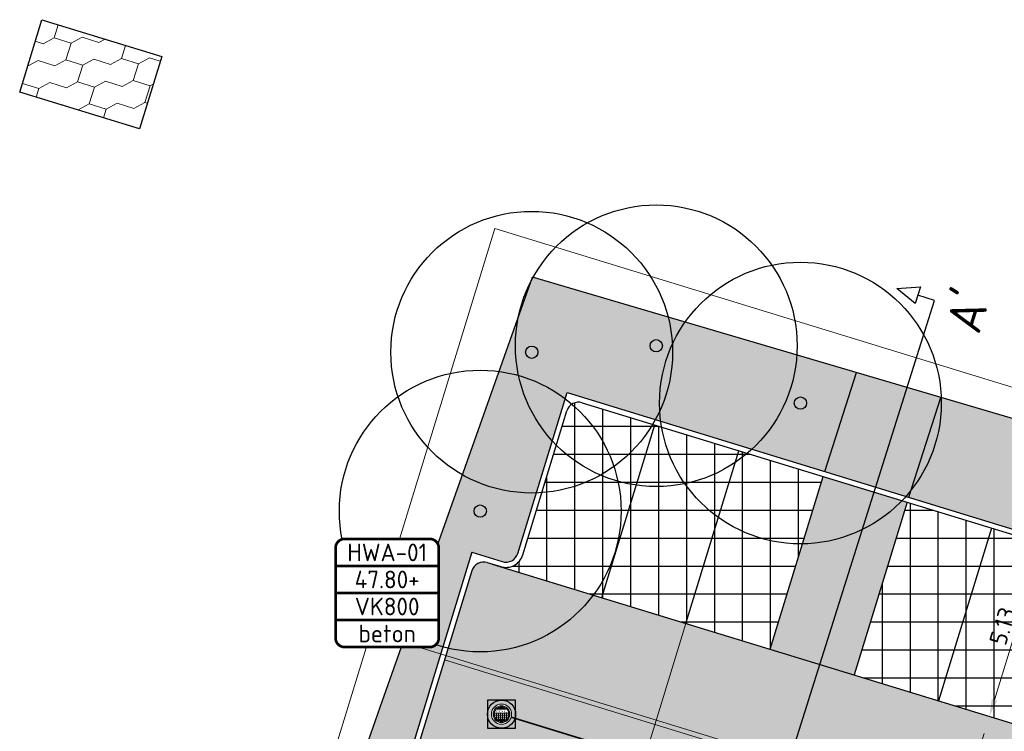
# Model space of a CAD drawing. Header units: metres. Extents: x 186340 to 190086, y 444329 to 445139.
# Tile 6 of 62: x 186415 to 186443, y 444500 to 444520. Entities that reach past the tile are written whole.
import ezdxf
from ezdxf.enums import TextEntityAlignment as Align
from ezdxf.lldxf.tags import DXFTag

# ---------------------------------------------------------------- set-up
doc = ezdxf.new("R2010")
doc.units = ezdxf.units.M
doc.set_wipeout_variables(frame=1)
doc.linetypes.add('AM-AS', pattern=[16, 10, -2, 2, -2])
doc.layers.get('0').update_dxf_attribs({"lineweight": 25})
doc.layers.get('Defpoints').update_dxf_attribs({"color": 5, "lineweight": 25})
doc.layers.add('B-WE-GR-BOOM-S', color=253, linetype='Continuous', lineweight=25, transparency=0.25)
doc.layers.add('N-WE-AM-AS_WEG-G', color=10, linetype='AM-AS', lineweight=5, plot=False)
for name, color, linetype, lineweight in [('N-WE-AM-CONSTRUCTIELIJN-G', 30, 'Continuous', 25), ('N-WE-RI-HWA-G', 150, 'PR_HWA_LINE', 35), ('N-WE-RI-HWA_PUTNUMMER-S', 150, 'Continuous', 25), ('N-WE-RI-HWA_RIOOLPUT-S', 150, 'Continuous', 25), ('N-WE-RI-HWA_RIOOLPUT_INSPECTIEPUT_BETON-S', 150, 'Continuous', 25), ('N-WE-RI-PUTDEKSEL-S', 251, 'Continuous', 5), ('N-WE-VH-SPECIAAL-A-200', 152, 'Continuous', 18), ('X-XX-AL-MAATVOERING-M', 7, 'Continuous', 18)]:
    doc.layers.add(name, color=color, linetype=linetype, lineweight=lineweight)
doc.layers.add('N-WE-AM-PROFIEL-SD', color=7, linetype='Continuous')
for name, color, linetype, lineweight, true_color in [('N-WE-GR-GROEN-V', 7, 'Continuous', 25, 0xd2e4d4), ('N-WE-VH-VERHARDING_GROENPARKEREN-V', 7, 'Continuous', 25, 0x666666), ('N-WE-VH-VERHARDING_RIJBAAN-V', 7, 'Continuous', 25, 0xcccccc)]:
    doc.layers.add(name, color=color, linetype=linetype, lineweight=lineweight, true_color=true_color)
doc.layers.add('X-XX-AL-HULPLIJN-G', color=7, linetype='Continuous', lineweight=18, true_color=0xff7f9f, plot=False)
doc.styles.add('NLCS-ISO', font='NLCS-ISO.ttf')
doc.styles.add('NLCS-ISO-M200-T25', font='NLCS-ISO.ttf', dxfattribs={"height": 0.5})
doc.styles.get("Standard").update_dxf_attribs({"font": 'NLCS-ISO.ttf'})
tags = doc.linetypes.add('PR_HWA_LINE', pattern='A,2,-2,2,-2,2,-2,2,-2,2,-2,["HWA",NLCS-ISO,S=2,R=0,X=-1,Y=-1],-6', length=26).pattern_tags.tags
tags[22] = DXFTag(74, 10)
doc.dimstyles.new('NLCS-M200-T25-PIJL_L2_H1', dxfattribs={"dimscale": 0.2, "dimtxt": 2.5, "dimasz": 2.5, "dimexe": 2, "dimexo": 2, "dimgap": 0.7, "dimtad": 1, "dimzin": 0, "dimdsep": 46, "dimtxsty": 'NLCS-ISO-M200-T25', "dimcen": 0, "dimdle": 2, "dimclrd": 256, "dimclre": 256, "dimclrt": 256, "dimadec": 1, "dimazin": 0, "dimtfac": 1, "dimtdec": 3, "dimtofl": 0, "dimtmove": 0, "dimatfit": 3, "dimfxl": 2, "dimfxlon": 1, "dimtfillclr": 256, "dimtolj": 1, "dimtzin": 0, "dimlwd": -1, "dimlwe": -1, "dimarcsym": 0})
pattern_1 = [(90, (0, 0), (-0.7937500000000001, 0), []), (180, (0, 0), (-5.551115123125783e-17, -0.79375), [])]

# ---------------------------------------------------------------- blocks, each defined once
blk = doc.blocks.new('*U4')
for centre, radius in [((-6.394884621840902e-15, -6.394884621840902e-15), 4), ((-2.007653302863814e-15, -2.007653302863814e-15), 0.175000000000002)]:
    blk.add_circle(centre, radius)
blk = doc.blocks.new('*D5')
at = {"layer": 'Defpoints', "color": 0, "transparency": 16777216}
for p in [(186442.2702894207, 444505.8355108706), (186440.7670953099, 444500.931653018), (186442.2114163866, 444500.4889209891)]:
    blk.add_point(p, dxfattribs=at)
at = {"layer": 'X-XX-AL-MAATVOERING-M', "transparency": 16777216}
for p, q in [((186443.3321744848, 444505.5100080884), (186444.09704651, 444505.275549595)), ((186443.5680739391, 444504.914733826), (186442.3579529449, 444500.9669660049)), ((186441.828980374, 444500.6061502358), (186442.5938523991, 444500.3716917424))]:
    blk.add_line(p, q, dxfattribs=at)
for points in [[(186443.4883997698, 444504.9391565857), (186443.6477481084, 444504.8903110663), (186443.7146104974, 444505.3927788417)], [(186442.2782787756, 444500.9913887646), (186442.4376271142, 444500.9425432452), (186442.2114163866, 444500.4889209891)]]:
    blk.add_solid(points, dxfattribs=at)
at = {"layer": 'X-XX-AL-MAATVOERING-M', "transparency": 16777216, "insert": (186442.5901383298, 444503.0551484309), "char_height": 0.5, "attachment_point": 5, "rotation": 72.95797107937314, "style": 'NLCS-ISO-M200-T25'}
blk.add_mtext('\\A1;5.13', dxfattribs=at)
blk = doc.blocks.new('*D6')
at = {"layer": 'Defpoints', "color": 0, "transparency": 16777216}
for p in [(186442.5938523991, 444500.3716917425), (186440.4533291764, 444494.7546378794), (186440.8355928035, 444494.6374269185)]:
    blk.add_point(p, dxfattribs=at)
at = {"layer": 'X-XX-AL-MAATVOERING-M', "transparency": 16777216}
for p, q in [((186442.2115887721, 444500.4889027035), (186441.8291624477, 444500.6061635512)), ((186442.0650127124, 444500.010869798), (186440.5999052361, 444495.2326707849)), ((186440.4533291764, 444494.7546378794), (186440.0709028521, 444494.8718987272))]:
    blk.add_line(p, q, dxfattribs=at)
for points in [[(186441.9853405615, 444500.0352991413), (186442.1446848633, 444499.9864404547), (186442.2115887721, 444500.4889027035)], [(186440.5202330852, 444495.2571001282), (186440.679577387, 444495.2082414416), (186440.4533291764, 444494.7546378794)]]:
    blk.add_solid(points, dxfattribs=at)
at = {"layer": 'X-XX-AL-MAATVOERING-M', "transparency": 16777216, "insert": (186440.959593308, 444497.736099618), "char_height": 0.5, "attachment_point": 5, "rotation": 72.95323661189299, "style": 'NLCS-ISO-M200-T25'}
blk.add_mtext('\\A1;6.00', dxfattribs=at)
blk = doc.blocks.new('*U123')
for p, q in [((12.30036525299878, 42.80926040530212), (12.97159555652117, 42.86000367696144)), ((12.82142393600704, 42.38308808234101), (12.30036525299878, 42.80926040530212)), ((12.97159555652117, 42.86000367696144), (12.82142393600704, 42.38308808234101)), ((13.37342534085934, 42.47137425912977), (12.89650974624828, 42.62154587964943)), ((-1.073060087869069, 0.3378861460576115), (-0.4018297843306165, 0.3886294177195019)), ((-0.5520014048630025, -0.0882861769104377), (-1.073060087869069, 0.3378861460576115)), ((-0.4018297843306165, 0.3886294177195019), (-0.5520014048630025, -0.0882861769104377)), ((2.91038304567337e-11, -1.164153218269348e-10), (-0.4769155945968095, 0.1501716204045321))]:
    blk.add_line(p, q)
blk.add_lwpolyline([(2.91038304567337e-11, -1.164153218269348e-10), (13.37342534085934, 42.47137425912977)])
at = {"style": 'NLCS-ISO'}
for tag, p in [('PROFIELNR2', (13.85034093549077, 42.32120263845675)), ('PROFIELNR', (0.4769155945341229, -0.1501716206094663))]:
    blk.add_attdef(tag, text='', height=1, rotation=72.52177986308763, dxfattribs=at).set_placement(p, align=Align.TOP_CENTER)
blk = doc.blocks.new('SRI-PUT_INSPECTIE_ROND_SO')
blk.add_wipeout([(-0.0056566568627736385, 0.35841247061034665), (0.05400819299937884, 0.354311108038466), (0.10984561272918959, 0.34110454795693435), (0.158637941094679, 0.32128292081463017), (0.19106395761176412, 0.30309084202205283), (0.22831245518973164, 0.27608231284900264), (0.26693847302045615, 0.23889434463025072), (0.290831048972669, 0.20912055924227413), (0.3114358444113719, 0.17695095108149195), (0.3397660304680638, 0.11336169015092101), (0.35266704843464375, 0.06256534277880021), (0.35812354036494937, 0.006165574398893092), (0.356093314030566, -0.038649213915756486), (0.3437270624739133, -0.10080696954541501), (0.32592415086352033, -0.14866078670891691), (0.30817493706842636, -0.1826735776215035), (0.2884084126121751, -0.21255060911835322), (0.2557113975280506, -0.2509856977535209), (0.2203845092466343, -0.28255760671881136), (0.17334840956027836, -0.31367498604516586), (0.13614905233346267, -0.33155838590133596), (0.11222553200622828, -0.340425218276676), (0.07841211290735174, -0.34979746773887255), (0.035629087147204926, -0.3567431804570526), (0.009625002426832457, -0.3584124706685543), (-0.028001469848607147, -0.35748054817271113), (-0.07910373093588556, -0.3497876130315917), (-0.12614369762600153, -0.33574638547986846), (-0.17055102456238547, -0.31555823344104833), (-0.2102179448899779, -0.29068250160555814), (-0.2554585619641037, -0.2519014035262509), (-0.2802895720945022, -0.22397430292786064), (-0.30677693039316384, -0.1860862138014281), (-0.3220754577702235, -0.15816044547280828), (-0.3422850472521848, -0.10768657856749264), (-0.3536235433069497, -0.06089814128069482), (-0.358123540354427, -0.022469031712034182), (-0.35551930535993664, 0.04852501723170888), (-0.3505456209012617, 0.07655351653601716), (-0.3351720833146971, 0.12801298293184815), (-0.3233804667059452, 0.15537821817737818), (-0.2989358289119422, 0.19832958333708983), (-0.2637786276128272, 0.24308621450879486), (-0.22854172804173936, 0.2764283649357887), (-0.18162736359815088, 0.30922781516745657), (-0.1407107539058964, 0.3298216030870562), (-0.1074188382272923, 0.34208218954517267), (-0.05784552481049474, 0.3538073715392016)])
for points in [[(-0.2614982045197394, 0.03490438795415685), (0.2608503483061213, 0.03490438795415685)], [(-0.2457477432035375, 0.09587215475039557), (-0.2457477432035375, -0.09597056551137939)], [(-0.1973646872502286, 0.1749042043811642), (0.1967168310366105, 0.1749042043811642)], [(-0.1757477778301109, 0.1965728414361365), (-0.1757477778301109, 0.1749042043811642)], [(-0.1757477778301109, 0.03490438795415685), (-0.1757477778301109, -0.1966712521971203)], [(-0.1057941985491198, 0.2414249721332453), (-0.1057941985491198, 0.1749042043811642)], [(-0.1057941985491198, 0.03490438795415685), (-0.1057941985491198, -0.2415233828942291)], [(-0.09744025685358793, 0.2449042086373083), (0.09679240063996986, 0.2449042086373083)], [(-0.03579419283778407, 0.2610554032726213), (-0.03579419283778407, 0.2449042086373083)], [(-0.03579419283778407, 0.03490438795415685), (-0.03579419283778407, -0.1750492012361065)], [(0.03420581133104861, 0.2611814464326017), (0.03420581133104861, 0.2449042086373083)], [(0.03420581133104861, 0.03490438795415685), (0.03420581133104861, -0.1750492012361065)], [(0.1042058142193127, 0.241833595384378), (0.1042058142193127, 0.1749042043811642)], [(0.1042058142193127, 0.03490438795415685), (0.1042058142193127, -0.2419320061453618)], [(0.1742056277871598, 0.1973670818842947), (0.1742056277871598, 0.1749042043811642)], [(0.1742056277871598, 0.03490438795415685), (0.1742056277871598, -0.1974654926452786)], [(0.2442056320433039, 0.09812946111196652), (0.2442056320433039, -0.09822787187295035)], [(-0.261485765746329, -0.03509561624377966), (0.2608379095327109, -0.03509561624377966)], [(-0.2419827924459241, -0.1050956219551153), (0.2413349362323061, -0.1050956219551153)], [(-0.1973233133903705, -0.1750492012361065), (0.1966754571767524, -0.1750492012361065)], [(-0.09732277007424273, -0.2450491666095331), (0.09667491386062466, -0.2450491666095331)], [(-0.03579419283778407, -0.2450491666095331), (-0.03579419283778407, -0.2611538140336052)], [(0.03420581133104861, -0.2450491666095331), (0.03420581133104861, -0.2612798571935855)]]:
    blk.add_lwpolyline(points)
for points in [[(-0.06829518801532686, 0.2248867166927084), (0.06670680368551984, 0.2248867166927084), (0.06670680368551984, 0.1949216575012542), (-0.06829518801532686, 0.1949216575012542)], [(-0.03829522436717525, 0.2019216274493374), (-0.01029519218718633, 0.2019216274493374), (-0.01029519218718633, 0.2179216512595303), (-0.03829522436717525, 0.2179216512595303)], [(0.03664298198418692, 0.2019331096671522), (0.008642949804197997, 0.2019331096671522), (0.008642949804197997, 0.2179331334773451), (0.03664298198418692, 0.2179331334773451)], [(-0.06829518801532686, -0.1950666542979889), (0.06670680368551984, -0.1950666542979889), (0.06670680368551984, -0.2250317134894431), (-0.06829518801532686, -0.2250317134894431)], [(-0.03829522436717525, -0.2180317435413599), (-0.01029519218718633, -0.2180317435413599), (-0.01029519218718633, -0.202031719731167), (-0.03829522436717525, -0.202031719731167)], [(0.03664298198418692, -0.2180202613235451), (0.008642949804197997, -0.2180202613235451), (0.008642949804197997, -0.2020202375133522), (0.03664298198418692, -0.2020202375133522)]]:
    blk.add_lwpolyline(points, close=True)
for radius in [0.3585013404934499, 0.29850134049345, 0.2635028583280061]:
    blk.add_circle((-0.0003239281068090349, -4.920538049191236e-05), radius)
blk.add_text('PROVIEL', height=0.07).set_placement((-0.0003239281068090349, 0.1033225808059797), align=Align.MIDDLE_CENTER)
blk = doc.blocks.new('N-SRI-PUT_HWA-SO')
at = {"layer": 'N-WE-RI-HWA_RIOOLPUT_INSPECTIEPUT_BETON-S', "lineweight": -3}
h = blk.add_hatch(color=256, dxfattribs=at)
h.dxf.hatch_style = 1
h.paths.add_polyline_path([(-0.4999999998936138, 0, 1), (0.4999999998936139, 0, 1)])
at = {"layer": 'N-WE-RI-HWA_RIOOLPUT_INSPECTIEPUT_BETON-S', "lineweight": -3, "flags": 128}
blk.add_lwpolyline([(-0.4999999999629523, -0.5000000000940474), (0.5000000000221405, -0.5000000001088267), (0.5000000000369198, 0.499999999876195), (-0.5000000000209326, 0.499999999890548)], close=True, dxfattribs=at)
at = {"layer": 'N-WE-RI-HWA_RIOOLPUT_INSPECTIEPUT_BETON-S', "lineweight": -3}
blk.add_circle((0, 0), 0.4999999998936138, dxfattribs=at)
at = {"layer": 'N-WE-RI-PUTDEKSEL-S'}
blk.add_blockref('SRI-PUT_INSPECTIE_ROND_SO', (0, 0), dxfattribs=at)
blk = doc.blocks.new('B-SRI-PUTNUMMER-SO-200')
blk.add_wipeout([(-0.6777781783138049, 0.27999999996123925), (-0.6027975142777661, 0.4610193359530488), (-0.42177817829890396, 0.5359999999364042), (1.9955773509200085, 0.5359999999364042), (2.1765966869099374, 0.46101933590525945), (2.2515773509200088, 0.2799999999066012), (2.2515773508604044, -2.2800000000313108), (2.1765966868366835, -2.46101933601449), (1.9955773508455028, -2.536000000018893), (-0.4217781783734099, -2.5360000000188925), (-0.6027975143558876, -2.4610193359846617), (-0.6777781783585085, -2.2799999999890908)])
at = {"const_width": 0.07679999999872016}
blk.add_lwpolyline([(-0.6777781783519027, -1.599023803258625), (-0.6777781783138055, 0.279999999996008, -0.4142135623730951), (-0.4217781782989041, 0.5359999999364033), (1.995577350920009, 0.5359999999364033, -0.4142135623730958), (2.251577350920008, 0.279999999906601), (2.251577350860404, -2.280000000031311), (2.251577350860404, -2.280000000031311, -0.414213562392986), (1.995577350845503, -2.536000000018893), (-0.42177817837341, -2.536000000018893, -0.4142135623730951), (-0.677778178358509, -2.279999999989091)], format="xyb", close=True, dxfattribs=at)
for points in [[(2.251577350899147, -0.2320000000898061), (-0.6777781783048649, -0.2320000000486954)], [(2.251577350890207, -1.000000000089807), (-0.6777781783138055, -1.000000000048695)], [(2.251577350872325, -1.768000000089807), (-0.6777781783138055, -1.768000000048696)]]:
    blk.add_lwpolyline(points, dxfattribs=at)
at = {"style": 'NLCS-ISO-M200-T25'}
for tag, p in [('PUTNR', (0.786899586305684, 0.1519999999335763)), ('DEKSELHOOGTE', (0.7868995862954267, -0.6160000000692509))]:
    blk.add_attdef(tag, text='', height=0.5, dxfattribs=at).set_placement(p, align=Align.MIDDLE_CENTER)
for tag, p in [('AFM_EN_MAT', (0.7868995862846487, -1.384000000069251)), ('OVERIG', (0.7868995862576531, -2.152000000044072))]:
    blk.add_attdef(tag, text='', height=0.5, rotation=359.9999999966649, dxfattribs=at).set_placement(p, align=Align.MIDDLE_CENTER)

msp = doc.modelspace()

# ---------------------------------------------------------------- hatches: boundary and pattern name
at = {"layer": 'N-WE-GR-GROEN-V', "transparency": 33554687}
h = msp.add_hatch(color=256, dxfattribs=at)
h.dxf.hatch_style = 1
edge = h.paths.add_edge_path()
edge.add_line((186438.4400917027, 444510.2563271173), (186429.2441202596, 444512.9662481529))
edge.add_line((186429.2441202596, 444512.9662481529), (186426.532, 444505.329))
edge.add_line((186426.532, 444505.329), (186424.983, 444500.944))
edge.add_line((186424.983, 444500.944), (186423.0064324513, 444495.3511783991))
edge.add_line((186423.0064324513, 444495.3511783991), (186422.3325227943, 444493.4443088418))
edge.add_line((186422.3325227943, 444493.4443088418), (186422.506, 444493.383))
edge.add_line((186422.506, 444493.383), (186422.487, 444493.2685))
edge.add_line((186422.487, 444493.2685), (186424.7968868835, 444492.6199121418))
edge.add_line((186424.7968868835, 444492.6199121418), (186424.9768050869, 444493.6117127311))
edge.add_line((186424.9768050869, 444493.6117127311), (186426.5818769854, 444498.8476283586))
edge.add_arc((186426.4325439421, 444498.531085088), 0.3499999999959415, 64.7438488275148, 72.95705953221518)
edge.add_line((186426.5351248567, 444498.865714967), (186425.6746480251, 444499.1294944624))
edge.add_line((186425.6746480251, 444499.1294944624), (186427.5211044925, 444505.1528322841))
edge.add_line((186427.5211044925, 444505.1528322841), (186428.3815813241, 444504.8890527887))
edge.add_arc((186428.484162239, 444505.2236826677), 0.3500000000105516, 252.9570594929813, 342.9570594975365)
edge.add_line((186428.818792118, 444505.1211017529), (186430.2197543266, 444509.6911898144))
edge.add_line((186430.2197543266, 444509.6911898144), (186437.5358297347, 444507.4484441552))
edge.add_line((186437.5358297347, 444507.4484441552), (186438.4400917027, 444510.2563271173))
h = msp.add_hatch(color=256, dxfattribs=at)
h.dxf.hatch_style = 1
h.paths.add_polyline_path([(186440.8388848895, 444509.5494371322), (186439.9262807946, 444506.7156504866), (186459.4759666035, 444500.7226869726), (186457.9473394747, 444495.7361423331, 0.03791210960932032), (186458.024765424, 444495.633316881), (186458.672504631, 444494.8965685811), (186460.0286879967, 444496.0889067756), (186462.4007520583, 444501.3362845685), (186463.2208518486, 444500.9655605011), (186464.0139737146, 444502.72007048)])
at = {"layer": 'N-WE-VH-SPECIAAL-A-200'}
h = msp.add_hatch(dxfattribs=at)
h.set_pattern_fill('AVH-SPECIAAL_01-SO', color=256, scale=0.2, pattern_type=2)
h.set_pattern_definition([(342.9377769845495, (186455.4972753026, 444480.8608172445), (0.7903425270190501, 0.01893911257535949), [0.5, -1.5]), (72.93777698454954, (186455.4972753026, 444480.8608172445), (-0.3312883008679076, 0.6246983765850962), [0.5, -1.5]), (27.93777698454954, (186455.6439803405, 444481.3388105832), (0.7903425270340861, 0.01893911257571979), [0.3536, -1.0606, 0.3536, -1.0606271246])])
h.paths.add_polyline_path([(186418.7102513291, 444519.2356057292), (186415.3085847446, 444520.2796404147), (186414.6782024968, 444518.2257333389), (186418.0798690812, 444517.1816986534)])
at = {"layer": 'N-WE-VH-VERHARDING_GROENPARKEREN-V', "transparency": 33554687}
h = msp.add_hatch(dxfattribs=at)
h.set_pattern_fill('ANSI37', color=256, scale=0.25, angle=45)
h.set_pattern_definition(pattern_1)
edge = h.paths.add_edge_path()
edge.add_line((186437.4898441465, 444507.3056512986), (186430.6538337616, 444509.401232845))
edge.add_arc((186430.5512528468, 444509.066602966), 0.3500000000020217, 72.95705949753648, 162.9570594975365)
edge.add_line((186430.2166229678, 444509.1691838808), (186428.9622049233, 444505.0771385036))
edge.add_arc((186428.484162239, 444505.2236826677), 0.4999999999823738, 252.9570594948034, 342.95705949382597, ccw=False)
edge.add_line((186428.3376180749, 444504.7456399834), (186435.986301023, 444502.4009333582))
edge.add_line((186435.986301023, 444502.4009333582), (186437.4898441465, 444507.3056512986))
h = msp.add_hatch(dxfattribs=at)
h.set_pattern_fill('ANSI37', color=256, scale=0.25, angle=45)
h.set_pattern_definition(pattern_1)
edge = h.paths.add_edge_path()
edge.add_arc((186458.5645541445, 444500.4791149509), 0.3500000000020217, 342.9570594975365, 432.9570594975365)
edge.add_line((186458.6671350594, 444500.8137448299), (186439.8800575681, 444506.5729304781))
edge.add_line((186439.8800575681, 444506.5729304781), (186438.3765144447, 444501.6682125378))
edge.add_line((186438.3765144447, 444501.6682125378), (186457.7834379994, 444495.7190128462))
edge.add_arc((186458.6631293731, 444496.1945578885), 1.000000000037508, 162.9570594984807, 208.3948436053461, ccw=False)
edge.add_line((186457.7070440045, 444496.4876462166), (186458.8991840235, 444500.376534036))
at = {"layer": 'N-WE-VH-VERHARDING_RIJBAAN-V', "transparency": 33554687}
h = msp.add_hatch(color=256, dxfattribs=at)
h.dxf.hatch_style = 1
h.paths.add_polyline_path([(186440.8388848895, 444509.5494371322), (186438.4400917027, 444510.2563271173), (186437.5358297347, 444507.4484441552), (186439.9262807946, 444506.7156504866)])
h = msp.add_hatch(color=256, dxfattribs=at)
h.dxf.hatch_style = 1
h.paths.add_polyline_path([(186439.8800575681, 444506.5729304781), (186437.4898441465, 444507.3056512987), (186435.9863010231, 444502.4009333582), (186438.3765144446, 444501.6682125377)])
h = msp.add_hatch(color=256, dxfattribs=at)
h.dxf.hatch_style = 1
h.paths.add_polyline_path([(186501.8773415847, 444477.2479041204, -0.4233215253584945), (186496.5819572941, 444475.0229049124), (186494.6108746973, 444475.8635185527), (186464.6103294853, 444488.6579430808, -0.1120864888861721), (186462.8166875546, 444489.9557375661), (186457.9121129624, 444495.5342743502, -0.05646306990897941), (186457.7834379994, 444495.7190128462), (186428.0985967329, 444504.8189120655), (186427.9551839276, 444504.8628753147, 0.4142135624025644), (186427.5179731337, 444504.6308263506), (186425.9646049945, 444499.5635738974, 0.4142135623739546), (186426.1966539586, 444499.1263631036), (186426.579088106, 444499.0091277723), (186452.999194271, 444490.9100343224, -0.1389196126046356), (186455.2888346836, 444489.4310251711), (186459.4568711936, 444484.6902378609, 0.0479544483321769), (186460.154555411, 444484.0353544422), (186478.9639455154, 444476.0136561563, -0.3530807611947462), (186481.9125376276, 444470.4702070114), (186474.7112339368, 444433.0234278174, 0.2866944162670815), (186476.237784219, 444429.0691454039), (186478.803872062, 444427.1427297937, -0.3412661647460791), (186480.4291197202, 444421.2493791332), (186484.9942134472, 444432.0187293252, -0.5980812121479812), (186479.7174315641, 444431.704620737, -0.1877159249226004), (186479.0641628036, 444435.2718263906), (186479.2281701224, 444436.1246644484), (186485.3613068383, 444468.0169753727, -0.4781083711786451), (186490.8584847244, 444470.9409555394), (186494.9155882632, 444469.21071015, -0.3983251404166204), (186497.1058870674, 444464.1651307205)])

# ---------------------------------------------------------------- linework, layer by layer
at = {"layer": 'N-WE-AM-AS_WEG-G'}
for p, q in [((186433.5960876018, 444503.1336541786), (186431.8375576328, 444497.3971419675)), ((186426.7412890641, 444502.097200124), (186456.8579781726, 444492.8649177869))]:
    msp.add_line(p, q, dxfattribs=at)
at = {"layer": 'N-WE-AM-CONSTRUCTIELIJN-G'}
for p, q in [((186426.532, 444505.329), (186429.2441202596, 444512.9662481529)), ((186437.5358297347, 444507.4484441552), (186438.4400917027, 444510.2563271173)), ((186428.818792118, 444505.1211017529), (186430.2197543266, 444509.6911898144)), ((186430.2197543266, 444509.6911898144), (186459.4759666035, 444500.7226869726)), ((186430.6538337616, 444509.401232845), (186458.6671350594, 444500.8137448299)), ((186439.9262807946, 444506.7156504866), (186440.8388848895, 444509.5494371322)), ((186428.9622049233, 444505.0771385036), (186430.2166229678, 444509.1691838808)), ((186431.2058741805, 444503.8663749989), (186432.7094173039, 444508.7710929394)), ((186433.5960876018, 444503.1336541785), (186435.0996307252, 444508.038372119)), ((186435.986301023, 444502.4009333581), (186437.4898441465, 444507.3056512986)), ((186439.8800575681, 444506.5729304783), (186438.3765144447, 444501.6682125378)), ((186442.2702709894, 444505.8402096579), (186440.7667278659, 444500.9354917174)), ((186424.983, 444500.944), (186426.532, 444505.329)), ((186427.5211044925, 444505.1528322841), (186425.6746480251, 444499.1294944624)), ((186427.5211044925, 444505.1528322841), (186428.3815813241, 444504.8890527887)), ((186427.9551839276, 444504.8628753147), (186428.3376180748, 444504.7456399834)), ((186428.0985967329, 444504.8189120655), (186457.7834379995, 444495.7190128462)), ((186427.5179731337, 444504.6308263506), (186425.9646049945, 444499.5635738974)), ((186422.3325227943, 444493.4443088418), (186424.983, 444500.944))]:
    msp.add_line(p, q, dxfattribs=at)
msp.add_lwpolyline([(186415.3085847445, 444520.2796404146), (186418.710251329, 444519.2356057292), (186418.0798690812, 444517.1816986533), (186414.6782024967, 444518.2257333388)], close=True, dxfattribs=at)
at = {"layer": 'N-WE-AM-CONSTRUCTIELIJN-G', "flags": 128}
msp.add_lwpolyline([(186460.7687926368, 444495.5412208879), (186464.0139737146, 444502.72007048), (186429.2441202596, 444512.9662481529)], dxfattribs=at)
at = {"layer": 'N-WE-AM-CONSTRUCTIELIJN-G'}
for centre, radius, start, end in [((186430.5512528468, 444509.066602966), 0.35, 72.9570594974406, 162.9570594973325), ((186428.484162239, 444505.2236826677), 0.35, 252.9570594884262, 342.9570594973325), ((186427.8526030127, 444504.5282454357), 0.35, 72.95705949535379, 162.9570594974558), ((186428.484162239, 444505.2236826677), 0.5, 252.9570594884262, 342.9570594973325)]:
    msp.add_arc(centre, radius, start, end, dxfattribs=at)
at = {"layer": 'N-WE-RI-HWA-G'}
msp.add_line((186428.360371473, 444500.5549380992), (186455.48142842, 444492.2409679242), dxfattribs=at)
at = {"layer": 'X-XX-AL-HULPLIJN-G'}
for p, q in [((186428.1685659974, 444514.3476246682), (186422.3052167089, 444495.2264025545)), ((186463.6277015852, 444503.4744024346), (186428.1685659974, 444514.3476246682)), ((186448.1319428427, 444495.674537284), (186424.6505564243, 444502.8748914))]:
    msp.add_line(p, q, dxfattribs=at)

# ---------------------------------------------------------------- block references
at = {"layer": 'B-WE-GR-BOOM-S'}
for p in [(186432.754, 444511.019), (186429.217, 444510.836), (186436.848, 444509.392), (186427.755, 444506.324)]:
    msp.add_blockref('*U4', p, dxfattribs=at)
at = {"layer": 'N-WE-AM-PROFIEL-SD'}
msp.add_blockref('*U123', (186427.2821539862, 444469.8357673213), dxfattribs=at).add_auto_attribs({'PROFIELNR': 'A', 'PROFIELNR2': "A'"})

# ---------------------------------------------------------------- dimensions: what is measured, and where the dimension line sits
at = {"layer": 'X-XX-AL-MAATVOERING-M'}
for p1, p2, distance, picture, middle in [((186442.2702894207, 444505.8355108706), (186440.7670953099, 444500.931653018), 1.5106538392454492, '*D5', (186442.5901383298, 444503.0551484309)), ((186442.5938523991, 444500.3716917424), (186440.8355928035, 444494.6374269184), -0.3998298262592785, '*D6', (186440.959593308, 444497.736099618))]:
    dim = msp.add_aligned_dim(p1=p1, p2=p2, distance=distance, dimstyle='NLCS-M200-T25-PIJL_L2_H1', override={"dimaunit": 2}, dxfattribs=at)
    dim.commit()
    dim.dimension.update_dxf_attribs({"geometry": picture, "text_midpoint": middle})

# ---------------------------------------------------------------- next in the draw order: block references
at = {"layer": 'N-WE-RI-HWA_PUTNUMMER-S'}
msp.add_blockref('B-SRI-PUTNUMMER-SO-200', (186424.3255245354, 444504.9971081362), dxfattribs=at).add_auto_attribs({'PUTNR': 'HWA-01', 'DEKSELHOOGTE': '47.80+', 'AFM_EN_MAT': 'VK800', 'OVERIG': 'beton'})
at = {"layer": 'N-WE-RI-HWA_RIOOLPUT-S', "xscale": 0.8, "yscale": 0.8, "zscale": 0.8}
msp.add_blockref('N-SRI-PUT_HWA-SO', (186428.360371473, 444500.5549380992), dxfattribs=at)

doc.saveas('drawing.dxf')
